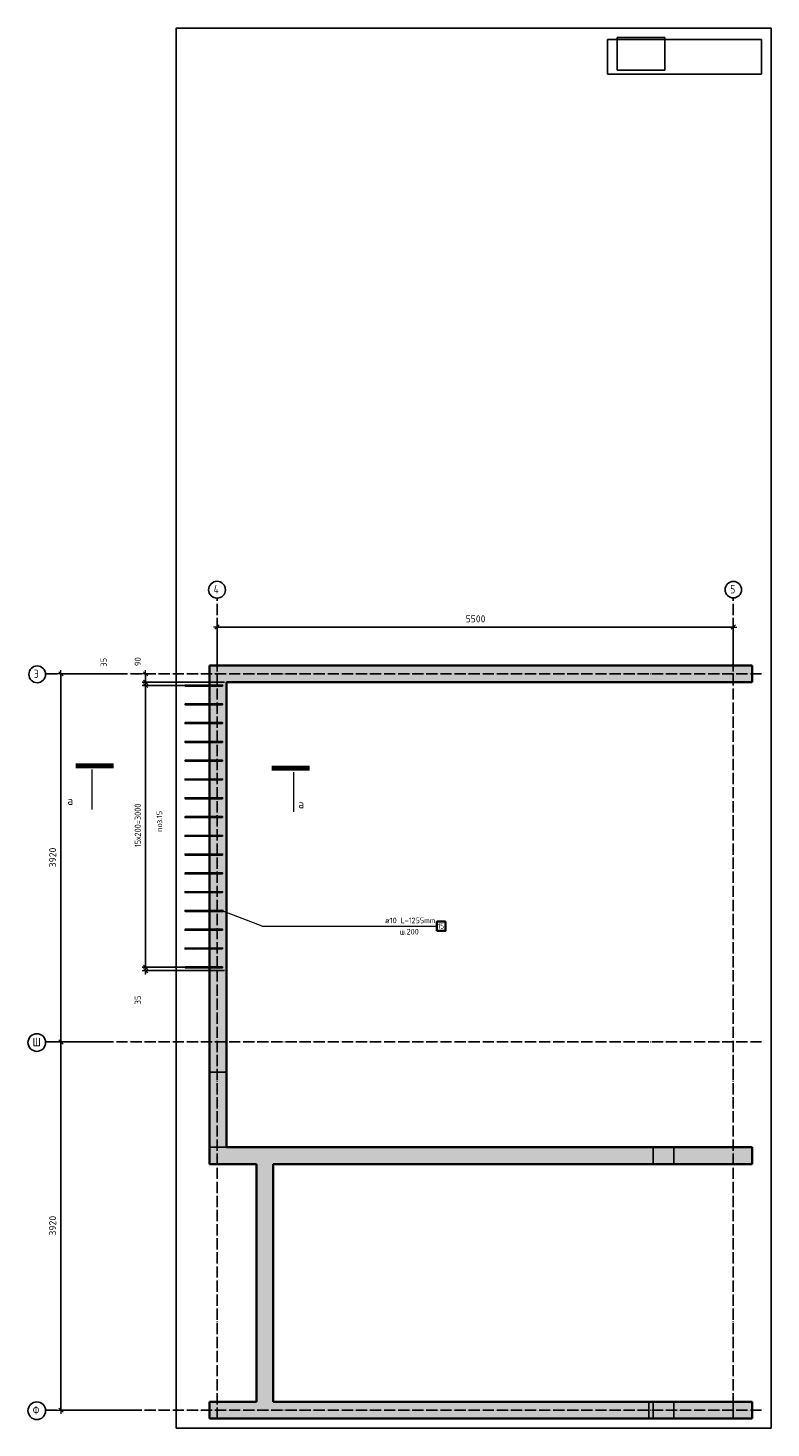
# Model space of a CAD drawing. Header units: millimetres. Extents: x 6386 to 94758, y 48049 to 71352.
# Tile 1 of 38: x 6386 to 14302, y 53150 to 68056. Entities that reach past the tile are written whole.
import ezdxf

# ---------------------------------------------------------------- set-up
doc = ezdxf.new("R2010")
doc.units = ezdxf.units.MM
doc.header["$PDMODE"] = 65
for name, pattern in [('______11', [150, 120, -15, 0, -15]), ('______3', [150, 120, -30]), ('______5', [330, 240, -30, 30, -30]), ('________', [0])]:
    doc.linetypes.add(name, pattern=pattern)
for name, color, linetype, lineweight in [('Standard', 7, 'Continuous', 25), ('Арм.стержн. Выпуски', 180, 'Continuous', 35), ('Балка_ общее', 7, '______3', 13), ('Обозначение разреза_ общее', 7, 'Continuous', 25), ('Размерная линия_ общее', 7, 'Continuous', 13)]:
    doc.layers.add(name, color=color, linetype=linetype, lineweight=lineweight)
doc.layers.add('Осевая линия_ общее', color=7, linetype='______5', lineweight=13, true_color=0xa0a0a0)
doc.styles.add('ISOCPEUR', font='ISOCPEUR')
doc.dimstyles.new('DIMSTYLE_3', dxfattribs={"dimtxt": 66, "dimasz": 75, "dimexe": 0, "dimexo": 0, "dimgap": 33, "dimtad": 2, "dimdec": 0, "dimrnd": 5, "dimzin": 12, "dimdsep": 46, "dimtxsty": 'ISOCPEUR', "dimblk1": 'ALL_ML_STRICH', "dimblk2": 'ALL_ML_STRICH', "dimsah": 1, "dimcen": 0, "dimclrd": 7, "dimclre": 256, "dimclrt": 7, "dimadec": 0, "dimazin": 0, "dimtfac": 1, "dimtdec": 0, "dimtix": 1, "dimtmove": 2, "dimatfit": 3, "dimfxl": 0, "dimtvp": 1.2, "dimtzin": 0, "dimlwd": 0, "dimlwe": -3, "dimarcsym": 0})
doc.dimstyles.new('DIMSTYLE_6', dxfattribs={"dimtxt": 75, "dimasz": 75, "dimexe": 0, "dimexo": 0, "dimgap": 37.5, "dimtad": 2, "dimdec": 0, "dimrnd": 5, "dimzin": 12, "dimdsep": 46, "dimtxsty": 'ISOCPEUR', "dimblk1": 'ALL_ML_STRICH', "dimblk2": 'ALL_ML_STRICH', "dimsah": 1, "dimcen": 0, "dimclrd": 7, "dimclre": 256, "dimclrt": 7, "dimadec": 0, "dimazin": 0, "dimtfac": 1, "dimtdec": 0, "dimtix": 1, "dimtmove": 2, "dimatfit": 3, "dimfxl": 0, "dimtzin": 0, "dimlwd": 0, "dimlwe": -3, "dimarcsym": 0})
doc.dimstyles.new('DIMSTYLE_7', dxfattribs={"dimtxt": 66, "dimasz": 75, "dimexe": 0, "dimexo": 0, "dimgap": 33, "dimtad": 2, "dimdec": 0, "dimrnd": 5, "dimzin": 12, "dimdsep": 46, "dimtxsty": 'ISOCPEUR', "dimblk1": 'ALL_ML_STRICH', "dimblk2": 'ALL_ML_STRICH', "dimsah": 1, "dimcen": 0, "dimclrd": 7, "dimclre": 256, "dimclrt": 7, "dimadec": 0, "dimazin": 0, "dimtfac": 1, "dimtdec": 0, "dimtix": 1, "dimtmove": 2, "dimatfit": 3, "dimfxl": 0, "dimtzin": 0, "dimlwd": 0, "dimlwe": -3, "dimarcsym": 0})

# ---------------------------------------------------------------- blocks, each defined once
blk = doc.blocks.new('ALL_ML_STRICH')
at = {"color": 0, "linetype": 'ByBlock', "lineweight": -2}
for p, q in [((-1, 0), (0.5, 0)), ((-0.3, -0.3), (0.3, 0.3)), ((0, -0.5), (0, 0.5))]:
    blk.add_line(p, q, dxfattribs=at)
blk = doc.blocks.new('*D24')
at = {"layer": 'DEFPOINTS', "color": 7, "linetype": 'Continuous', "lineweight": 13, "transparency": 33554687}
for p in [(8400, 61677), (8400, 61248), (13900, 61206)]:
    blk.add_point(p, dxfattribs=at)
at = {"layer": 'Балка_ общее', "color": 251, "linetype": 'Continuous', "lineweight": -2, "true_color": 0x656565, "transparency": 33554687}
for p, q in [((8400, 61258), (8400, 61677)), ((13900, 61216), (13900, 61677))]:
    blk.add_line(p, q, dxfattribs=at)
at = {"layer": 'Балка_ общее', "color": 7, "linetype": 'Continuous', "lineweight": -2, "transparency": 33554687}
blk.add_line((8400, 61677), (13900, 61677), dxfattribs=at)
at = {"layer": 'Балка_ общее', "color": 7, "linetype": 'Continuous', "lineweight": 13, "transparency": 33554687, "xscale": 75, "yscale": 75, "zscale": 75, "rotation": 180}
blk.add_blockref('ALL_ML_STRICH', (8400, 61677), dxfattribs=at)
at = {"layer": 'Балка_ общее', "color": 7, "linetype": 'Continuous', "lineweight": 13, "transparency": 33554687, "xscale": 75, "yscale": 75, "zscale": 75}
blk.add_blockref('ALL_ML_STRICH', (13900, 61677), dxfattribs=at)
at = {"layer": 'Балка_ общее', "color": 7, "linetype": 'Continuous', "lineweight": 13, "transparency": 33554687, "insert": (11154, 61765), "char_height": 75, "width": 300, "attachment_point": 5, "style": 'ISOCPEUR'}
blk.add_mtext('\\A1;{5500}', dxfattribs=at)
blk = doc.blocks.new('*D25')
at = {"layer": 'DEFPOINTS', "color": 7, "linetype": 'Continuous', "lineweight": 13, "transparency": 33554687}
for p in [(7274, 57260), (6737, 53340), (7496, 53340)]:
    blk.add_point(p, dxfattribs=at)
at = {"layer": 'Балка_ общее', "color": 251, "linetype": 'Continuous', "lineweight": -2, "true_color": 0x656565, "transparency": 33554687}
for p, q in [((7264, 57260), (6737, 57260)), ((7486, 53340), (6737, 53340))]:
    blk.add_line(p, q, dxfattribs=at)
at = {"layer": 'Балка_ общее', "color": 7, "linetype": 'Continuous', "lineweight": -2, "transparency": 33554687}
blk.add_line((6737, 53340), (6737, 57260), dxfattribs=at)
at = {"layer": 'Балка_ общее', "color": 7, "linetype": 'Continuous', "lineweight": 13, "transparency": 33554687, "xscale": 75, "yscale": 75, "zscale": 75}
for p, rotation in [((6737, 57260), 90), ((6737, 53340), 270)]:
    blk.add_blockref('ALL_ML_STRICH', p, dxfattribs=dict(at, rotation=rotation))
at = {"layer": 'Балка_ общее', "color": 7, "linetype": 'Continuous', "lineweight": 13, "transparency": 33554687, "insert": (6649, 55304), "char_height": 75, "width": 300, "attachment_point": 5, "rotation": 90, "style": 'ISOCPEUR'}
blk.add_mtext('\\A1;{3920}', dxfattribs=at)
blk = doc.blocks.new('*D26')
at = {"layer": 'DEFPOINTS', "color": 7, "linetype": 'Continuous', "lineweight": 13, "transparency": 33554687}
for p in [(7364, 61180), (6737, 57260), (7274, 57260)]:
    blk.add_point(p, dxfattribs=at)
at = {"layer": 'Балка_ общее', "color": 251, "linetype": 'Continuous', "lineweight": -2, "true_color": 0x656565, "transparency": 33554687}
for p, q in [((7354, 61180), (6737, 61180)), ((7264, 57260), (6737, 57260))]:
    blk.add_line(p, q, dxfattribs=at)
at = {"layer": 'Балка_ общее', "color": 7, "linetype": 'Continuous', "lineweight": -2, "transparency": 33554687}
blk.add_line((6737, 57260), (6737, 61180), dxfattribs=at)
at = {"layer": 'Балка_ общее', "color": 7, "linetype": 'Continuous', "lineweight": 13, "transparency": 33554687, "xscale": 75, "yscale": 75, "zscale": 75}
for p, rotation in [((6737, 61180), 90), ((6737, 57260), 270)]:
    blk.add_blockref('ALL_ML_STRICH', p, dxfattribs=dict(at, rotation=rotation))
at = {"layer": 'Балка_ общее', "color": 7, "linetype": 'Continuous', "lineweight": 13, "transparency": 33554687, "insert": (6649, 59224), "char_height": 75, "width": 300, "attachment_point": 5, "rotation": 90, "style": 'ISOCPEUR'}
blk.add_mtext('\\A1;{3920}', dxfattribs=at)
blk = doc.blocks.new('*D27')
at = {"layer": 'DEFPOINTS', "color": 7, "linetype": 'Continuous', "lineweight": 13, "transparency": 33554687}
for p in [(7639, 58020), (8215, 58055), (8500, 58020)]:
    blk.add_point(p, dxfattribs=at)
at = {"layer": 'Размерная линия_ общее', "color": 253, "linetype": 'Continuous', "lineweight": -2, "true_color": 0xa0a0a0, "transparency": 33554687}
for p, q in [((8195, 58055), (7639, 58055)), ((8480, 58020), (7639, 58020))]:
    blk.add_line(p, q, dxfattribs=at)
at = {"layer": 'Размерная линия_ общее', "color": 7, "linetype": 'Continuous', "lineweight": -2, "transparency": 33554687}
blk.add_line((7639, 58020), (7639, 58055), dxfattribs=at)
at = {"layer": 'Размерная линия_ общее', "color": 7, "linetype": 'Continuous', "lineweight": 13, "transparency": 33554687, "xscale": 75, "yscale": 75, "zscale": 75}
for p, rotation in [((7639, 58020), 270), ((7639, 58055), 90)]:
    blk.add_blockref('ALL_ML_STRICH', p, dxfattribs=dict(at, rotation=rotation))
at = {"layer": 'Размерная линия_ общее', "color": 7, "linetype": 'Continuous', "lineweight": 13, "transparency": 33554687, "insert": (7556, 57707), "char_height": 66, "width": 132, "attachment_point": 5, "rotation": 90, "style": 'ISOCPEUR'}
blk.add_mtext('\\A1;{35}', dxfattribs=at)
blk = doc.blocks.new('*D28')
at = {"layer": 'DEFPOINTS', "color": 7, "linetype": 'Continuous', "lineweight": 13, "transparency": 33554687}
for p in [(8083, 61055), (7639, 58055), (8215, 58055)]:
    blk.add_point(p, dxfattribs=at)
at = {"layer": 'Размерная линия_ общее', "color": 253, "linetype": 'Continuous', "lineweight": -2, "true_color": 0xa0a0a0, "transparency": 33554687}
for p, q in [((8063, 61055), (7639, 61055)), ((8195, 58055), (7639, 58055))]:
    blk.add_line(p, q, dxfattribs=at)
at = {"layer": 'Размерная линия_ общее', "color": 7, "linetype": 'Continuous', "lineweight": -2, "transparency": 33554687}
blk.add_line((7639, 58055), (7639, 61055), dxfattribs=at)
at = {"layer": 'Размерная линия_ общее', "color": 7, "linetype": 'Continuous', "lineweight": 13, "transparency": 33554687, "xscale": 75, "yscale": 75, "zscale": 75}
for p, rotation in [((7639, 61055), 90), ((7639, 58055), 270)]:
    blk.add_blockref('ALL_ML_STRICH', p, dxfattribs=dict(at, rotation=rotation))
at = {"layer": 'Размерная линия_ общее', "color": 7, "linetype": 'Continuous', "lineweight": 13, "transparency": 33554687, "insert": (7523, 59333), "char_height": 66, "width": 3.3, "attachment_point": 1, "rotation": 90, "line_spacing_factor": 0.60241, "style": 'ISOCPEUR'}
blk.add_mtext('\\W0.91;15х200=3000', dxfattribs=at)
blk = doc.blocks.new('*D29')
at = {"layer": 'DEFPOINTS', "color": 7, "linetype": 'Continuous', "lineweight": 13, "transparency": 33554687}
for p in [(7639, 61055), (8083, 61055), (8500, 61090)]:
    blk.add_point(p, dxfattribs=at)
at = {"layer": 'Размерная линия_ общее', "color": 253, "linetype": 'Continuous', "lineweight": -2, "true_color": 0xa0a0a0, "transparency": 33554687}
for p, q in [((8480, 61090), (7639, 61090)), ((8063, 61055), (7639, 61055))]:
    blk.add_line(p, q, dxfattribs=at)
at = {"layer": 'Размерная линия_ общее', "color": 7, "linetype": 'Continuous', "lineweight": -2, "transparency": 33554687}
blk.add_line((7639, 61055), (7639, 61090), dxfattribs=at)
at = {"layer": 'Размерная линия_ общее', "color": 7, "linetype": 'Continuous', "lineweight": 13, "transparency": 33554687, "xscale": 75, "yscale": 75, "zscale": 75}
for p, rotation in [((7639, 61055), 270), ((7639, 61090), 90)]:
    blk.add_blockref('ALL_ML_STRICH', p, dxfattribs=dict(at, rotation=rotation))
at = {"layer": 'Размерная линия_ общее', "color": 7, "linetype": 'Continuous', "lineweight": 13, "transparency": 33554687, "insert": (7192, 61302), "char_height": 66, "width": 132, "attachment_point": 5, "rotation": 90, "style": 'ISOCPEUR'}
blk.add_mtext('\\A1;{35}', dxfattribs=at)
blk = doc.blocks.new('*D30')
at = {"layer": 'DEFPOINTS', "color": 7, "linetype": 'Continuous', "lineweight": 13, "transparency": 33554687}
for p in [(7913, 61180), (7639, 61090), (8500, 61090)]:
    blk.add_point(p, dxfattribs=at)
at = {"layer": 'Размерная линия_ общее', "color": 253, "linetype": 'Continuous', "lineweight": -2, "true_color": 0xa0a0a0, "transparency": 33554687}
for p, q in [((7639, 61180), (7639, 61180)), ((8480, 61090), (7639, 61090))]:
    blk.add_line(p, q, dxfattribs=at)
at = {"layer": 'Размерная линия_ общее', "color": 7, "linetype": 'Continuous', "lineweight": -2, "transparency": 33554687}
blk.add_line((7639, 61090), (7639, 61180), dxfattribs=at)
at = {"layer": 'Размерная линия_ общее', "color": 7, "linetype": 'Continuous', "lineweight": 13, "transparency": 33554687, "xscale": 75, "yscale": 75, "zscale": 75}
for p, rotation in [((7639, 61180), 90), ((7639, 61090), 270)]:
    blk.add_blockref('ALL_ML_STRICH', p, dxfattribs=dict(at, rotation=rotation))
at = {"layer": 'Размерная линия_ общее', "color": 7, "linetype": 'Continuous', "lineweight": 13, "transparency": 33554687, "insert": (7556, 61309), "char_height": 66, "width": 132, "attachment_point": 5, "rotation": 90, "style": 'ISOCPEUR'}
blk.add_mtext('\\A1;{90}', dxfattribs=at)

msp = doc.modelspace()

# ---------------------------------------------------------------- hatches: boundary and pattern name
at = {"linetype": 'Continuous', "lineweight": 13, "transparency": 33554687}
for points in [[(8320, 56140), (8500, 56140), (8500, 61090), (8320, 61090)], [(8320, 56140), (8500, 56140), (8500, 61090), (8320, 61090)], [(9000, 55960), (8820, 55960), (8820, 53430), (9000, 53430)], [(9000, 55960), (8820, 55960), (8820, 53430), (9000, 53430)], [(14100, 53250), (14100, 53430), (8320, 53430), (8320, 53250)], [(14100, 53250), (14100, 53430), (8320, 53430), (8320, 53250)]]:
    msp.add_hatch(color=7, dxfattribs=at).paths.add_polyline_path(points)
at = {"layer": 'Standard', "linetype": 'Continuous', "lineweight": 13, "transparency": 33554687}
msp.add_hatch(color=7, dxfattribs=at).paths.add_polyline_path([(14100, 55960), (14100, 56140), (8320, 56140), (8320, 55960)])
msp.add_hatch(color=7, dxfattribs=at).paths.add_polyline_path([(14100, 55960), (14100, 56140), (8320, 56140), (8320, 55960)])
at = {"layer": 'Арм.стержн. Выпуски', "linetype": 'Continuous', "lineweight": 13, "transparency": 33554687}
for points in [[(8446.3, 58648), (8447.9, 58663.7), (8443.9, 58653.2)], [(8443.9, 58653.2), (8447.9, 58663.7), (8444.5, 58659)], [(8451, 58644.5), (8453.2, 58666), (8446.3, 58648)], [(8446.3, 58648), (8453.2, 58666), (8447.9, 58663.7)], [(8451, 58644.5), (8459, 58665.5), (8453.2, 58666)], [(8456.8, 58644), (8459, 58665.5), (8451, 58644.5)], [(8456.8, 58644), (8463.7, 58662), (8459, 58665.5)], [(8462, 58646.3), (8463.7, 58662), (8456.8, 58644)], [(8462, 58646.3), (8466, 58656.8), (8463.7, 58662)], [(8466, 58656.8), (8462, 58646.3), (8465.5, 58651)]]:
    msp.add_hatch(color=7, dxfattribs=at).paths.add_polyline_path(points)
at = {"layer": 'Размерная линия_ общее', "linetype": 'Continuous', "lineweight": 13, "transparency": 33554687}
msp.add_hatch(color=7, dxfattribs=at).paths.add_polyline_path([(14100, 61090), (14100, 61270), (8320, 61270), (8320, 61090)])
msp.add_hatch(color=7, dxfattribs=at).paths.add_polyline_path([(14100, 61090), (14100, 61270), (8320, 61270), (8320, 61090)])

# ---------------------------------------------------------------- linework, layer by layer
at = {"color": 52, "linetype": 'Continuous', "lineweight": -3, "transparency": 33554687}
for p, q in [((12559.5, 67934.5), (12559.5, 67564.2)), ((14202, 67934.5), (12559.5, 67934.5)), ((12559.5, 67934.5), (12559.5, 67564.2)), ((14202, 67934.5), (12559.5, 67934.5)), ((12559.5, 67934.5), (12559.5, 67564.2)), ((14202, 67934.5), (12559.5, 67934.5)), ((12559.5, 67934.5), (12559.5, 67564.2)), ((14202, 67934.5), (12559.5, 67934.5)), ((12662.2, 67605.7), (12662.2, 67955.7)), ((12662.2, 67605.7), (12662.2, 67955.7)), ((12662.2, 67955.7), (13169, 67955.7)), ((13169, 67955.7), (12662.2, 67955.7)), ((12662.2, 67605.7), (12662.2, 67955.7)), ((12662.2, 67605.7), (12662.2, 67955.7)), ((12662.2, 67955.7), (13169, 67955.7)), ((13169, 67955.7), (12662.2, 67955.7)), ((13169, 67605.7), (13169, 67955.7)), ((13169, 67605.7), (13169, 67955.7)), ((13169, 67605.7), (13169, 67955.7)), ((13169, 67605.7), (13169, 67955.7)), ((14202, 67564.2), (14202, 67934.5)), ((14202, 67564.2), (14202, 67934.5)), ((14202, 67564.2), (14202, 67934.5)), ((14202, 67564.2), (14202, 67934.5)), ((12559.5, 67564.2), (14202, 67564.2)), ((12559.5, 67564.2), (14202, 67564.2)), ((12559.5, 67564.2), (14202, 67564.2)), ((12559.5, 67564.2), (14202, 67564.2)), ((12662.2, 67605.7), (13169, 67605.7)), ((13169, 67605.7), (12662.2, 67605.7)), ((12662.2, 67605.7), (13169, 67605.7)), ((13169, 67605.7), (12662.2, 67605.7))]:
    msp.add_line(p, q, dxfattribs=at)
at = {"color": 7, "linetype": 'Continuous', "lineweight": 35, "transparency": 33554687}
for p, q in [((8320, 56140), (8320, 61090)), ((8320, 56140), (8320, 61090)), ((8500, 61090), (8500, 56140)), ((8500, 61090), (8500, 56140)), ((8820, 53430), (8820, 55960)), ((8820, 53430), (8820, 55960)), ((9000, 55960), (9000, 53430)), ((9000, 55960), (9000, 53430)), ((8320, 53250), (8320, 53430)), ((8320, 53430), (8820, 53430)), ((8320, 53250), (8320, 53430)), ((8320, 53430), (8820, 53430)), ((9000, 53430), (14100, 53430)), ((9000, 53430), (14100, 53430)), ((14100, 53430), (14100, 53250)), ((14100, 53430), (14100, 53250)), ((14100, 53250), (8320, 53250)), ((14100, 53250), (8320, 53250))]:
    msp.add_line(p, q, dxfattribs=at)
at = {"color": 253, "linetype": '________', "lineweight": 25, "true_color": 0xababab, "transparency": 33554687}
for p, q in [((8500, 56940), (8320, 56940)), ((8500, 56940), (8320, 56940)), ((8320, 56140), (8500, 56140)), ((8320, 56140), (8500, 56140)), ((13000, 53430), (13000, 53250)), ((13000, 53430), (13000, 53250)), ((13045, 53430), (13045, 53250)), ((13045, 53430), (13045, 53250)), ((13265, 53250), (13265, 53430)), ((13265, 53250), (13265, 53430)), ((13900, 53250), (13900, 53430)), ((13900, 53250), (13900, 53430))]:
    msp.add_line(p, q, dxfattribs=at)
at = {"layer": 'Standard', "color": 7, "linetype": 'Continuous', "lineweight": 35, "transparency": 33554687}
for p, q in [((8320, 55960), (8320, 56140)), ((8320, 55960), (8320, 56140)), ((8500, 56140), (14100, 56140)), ((8500, 56140), (14100, 56140)), ((14100, 56140), (14100, 55960)), ((14100, 56140), (14100, 55960)), ((8820, 55960), (8320, 55960)), ((8820, 55960), (8320, 55960)), ((14100, 55960), (9000, 55960)), ((14100, 55960), (9000, 55960))]:
    msp.add_line(p, q, dxfattribs=at)
at = {"layer": 'Standard', "color": 253, "linetype": '________', "lineweight": 25, "true_color": 0xababab, "transparency": 33554687}
for p, q in [((13045, 56140), (13045, 55960)), ((13045, 56140), (13045, 55960)), ((13265, 55960), (13265, 56140)), ((13265, 55960), (13265, 56140))]:
    msp.add_line(p, q, dxfattribs=at)
at = {"layer": 'Standard', "color": 7, "linetype": 'Continuous', "lineweight": 13, "transparency": 33554687}
msp.add_lwpolyline([(7965, 53150), (14302, 53150), (14302, 68055.7), (7965, 68055.7), (7965, 53150)], dxfattribs=at)
at = {"layer": 'Standard', "color": 7, "linetype": 'Continuous', "lineweight": 25, "transparency": 33554687}
msp.add_lwpolyline([(7965, 53150), (14302, 53150), (14302, 68055.7), (7965, 68055.7), (7965, 53150)], dxfattribs=at)
at = {"layer": 'Арм.стержн. Выпуски', "color": 7, "linetype": 'Continuous', "lineweight": 13, "transparency": 33554687}
for p, q in [((8444.5, 58659), (8444.5, 58659)), ((8451, 58644.5), (8451, 58644.5)), ((8882, 58492.1), (8455, 58655)), ((8459, 58665.5), (8459, 58665.5)), ((8465.5, 58651), (8465.5, 58651)), ((8882, 58492.1), (10742, 58492.1))]:
    msp.add_line(p, q, dxfattribs=at)
at = {"layer": 'Арм.стержн. Выпуски', "color": 4, "linetype": 'Continuous', "lineweight": 25, "transparency": 33554687}
for points in [[(8370, 61050), (8060, 61049.8), (8060, 61059.8), (8370, 61060), (8370, 61050)], [(8370, 61050), (8060, 61049.8), (8060, 61059.8), (8370, 61060), (8370, 61050)], [(8460, 61050), (8150, 61049.8), (8150, 61059.8), (8460, 61060), (8460, 61050)], [(8460, 61050), (8150, 61049.8), (8150, 61059.8), (8460, 61060), (8460, 61050)], [(8370, 60850), (8060, 60849.8), (8060, 60859.8), (8370, 60860), (8370, 60850)], [(8370, 60850), (8060, 60849.8), (8060, 60859.8), (8370, 60860), (8370, 60850)], [(8460, 60850), (8150, 60849.8), (8150, 60859.8), (8460, 60860), (8460, 60850)], [(8460, 60850), (8150, 60849.8), (8150, 60859.8), (8460, 60860), (8460, 60850)], [(8370, 60650), (8060, 60649.8), (8060, 60659.8), (8370, 60660), (8370, 60650)], [(8370, 60650), (8060, 60649.8), (8060, 60659.8), (8370, 60660), (8370, 60650)], [(8460, 60650), (8150, 60649.8), (8150, 60659.8), (8460, 60660), (8460, 60650)], [(8460, 60650), (8150, 60649.8), (8150, 60659.8), (8460, 60660), (8460, 60650)], [(8370, 60450), (8060, 60449.8), (8060, 60459.8), (8370, 60460), (8370, 60450)], [(8370, 60450), (8060, 60449.8), (8060, 60459.8), (8370, 60460), (8370, 60450)], [(8460, 60450), (8150, 60449.8), (8150, 60459.8), (8460, 60460), (8460, 60450)], [(8460, 60450), (8150, 60449.8), (8150, 60459.8), (8460, 60460), (8460, 60450)], [(8370, 60250), (8060, 60249.8), (8060, 60259.8), (8370, 60260), (8370, 60250)], [(8370, 60250), (8060, 60249.8), (8060, 60259.8), (8370, 60260), (8370, 60250)], [(8460, 60250), (8150, 60249.8), (8150, 60259.8), (8460, 60260), (8460, 60250)], [(8460, 60250), (8150, 60249.8), (8150, 60259.8), (8460, 60260), (8460, 60250)], [(8370, 60050), (8060, 60049.8), (8060, 60059.8), (8370, 60060), (8370, 60050)], [(8370, 60050), (8060, 60049.8), (8060, 60059.8), (8370, 60060), (8370, 60050)], [(8460, 60050), (8150, 60049.8), (8150, 60059.8), (8460, 60060), (8460, 60050)], [(8460, 60050), (8150, 60049.8), (8150, 60059.8), (8460, 60060), (8460, 60050)], [(8370, 59850), (8060, 59849.8), (8060, 59859.8), (8370, 59860), (8370, 59850)], [(8370, 59850), (8060, 59849.8), (8060, 59859.8), (8370, 59860), (8370, 59850)], [(8460, 59850), (8150, 59849.8), (8150, 59859.8), (8460, 59860), (8460, 59850)], [(8460, 59850), (8150, 59849.8), (8150, 59859.8), (8460, 59860), (8460, 59850)], [(8370, 59650), (8060, 59649.8), (8060, 59659.8), (8370, 59660), (8370, 59650)], [(8370, 59650), (8060, 59649.8), (8060, 59659.8), (8370, 59660), (8370, 59650)], [(8460, 59650), (8150, 59649.8), (8150, 59659.8), (8460, 59660), (8460, 59650)], [(8460, 59650), (8150, 59649.8), (8150, 59659.8), (8460, 59660), (8460, 59650)], [(8370, 59450), (8060, 59449.8), (8060, 59459.8), (8370, 59460), (8370, 59450)], [(8370, 59450), (8060, 59449.8), (8060, 59459.8), (8370, 59460), (8370, 59450)], [(8460, 59450), (8150, 59449.8), (8150, 59459.8), (8460, 59460), (8460, 59450)], [(8460, 59450), (8150, 59449.8), (8150, 59459.8), (8460, 59460), (8460, 59450)], [(8370, 59250), (8060, 59249.8), (8060, 59259.8), (8370, 59260), (8370, 59250)], [(8370, 59250), (8060, 59249.8), (8060, 59259.8), (8370, 59260), (8370, 59250)], [(8460, 59250), (8150, 59249.8), (8150, 59259.8), (8460, 59260), (8460, 59250)], [(8460, 59250), (8150, 59249.8), (8150, 59259.8), (8460, 59260), (8460, 59250)], [(8370, 59050), (8060, 59049.8), (8060, 59059.8), (8370, 59060), (8370, 59050)], [(8370, 59050), (8060, 59049.8), (8060, 59059.8), (8370, 59060), (8370, 59050)], [(8460, 59050), (8150, 59049.8), (8150, 59059.8), (8460, 59060), (8460, 59050)], [(8460, 59050), (8150, 59049.8), (8150, 59059.8), (8460, 59060), (8460, 59050)], [(8370, 58850), (8060, 58849.8), (8060, 58859.8), (8370, 58860), (8370, 58850)], [(8370, 58850), (8060, 58849.8), (8060, 58859.8), (8370, 58860), (8370, 58850)], [(8460, 58850), (8150, 58849.8), (8150, 58859.8), (8460, 58860), (8460, 58850)], [(8460, 58850), (8150, 58849.8), (8150, 58859.8), (8460, 58860), (8460, 58850)], [(8370, 58650), (8060, 58649.8), (8060, 58659.8), (8370, 58660), (8370, 58650)], [(8370, 58650), (8060, 58649.8), (8060, 58659.8), (8370, 58660), (8370, 58650)], [(8460, 58650), (8150, 58649.8), (8150, 58659.8), (8460, 58660), (8460, 58650)], [(8460, 58650), (8150, 58649.8), (8150, 58659.8), (8460, 58660), (8460, 58650)], [(8370, 58450), (8060, 58449.8), (8060, 58459.8), (8370, 58460), (8370, 58450)], [(8370, 58450), (8060, 58449.8), (8060, 58459.8), (8370, 58460), (8370, 58450)], [(8460, 58450), (8150, 58449.8), (8150, 58459.8), (8460, 58460), (8460, 58450)], [(8460, 58450), (8150, 58449.8), (8150, 58459.8), (8460, 58460), (8460, 58450)], [(8370, 58250), (8060, 58249.8), (8060, 58259.8), (8370, 58260), (8370, 58250)], [(8370, 58250), (8060, 58249.8), (8060, 58259.8), (8370, 58260), (8370, 58250)], [(8460, 58250), (8150, 58249.8), (8150, 58259.8), (8460, 58260), (8460, 58250)], [(8460, 58250), (8150, 58249.8), (8150, 58259.8), (8460, 58260), (8460, 58250)], [(8370, 58050), (8060, 58049.8), (8060, 58059.8), (8370, 58060), (8370, 58050)], [(8370, 58050), (8060, 58049.8), (8060, 58059.8), (8370, 58060), (8370, 58050)], [(8460, 58050), (8150, 58049.8), (8150, 58059.8), (8460, 58060), (8460, 58050)], [(8460, 58050), (8150, 58049.8), (8150, 58059.8), (8460, 58060), (8460, 58050)]]:
    msp.add_lwpolyline(points, dxfattribs=at)
at = {"layer": 'Арм.стержн. Выпуски', "color": 7, "linetype": 'Continuous', "lineweight": 35, "transparency": 33554687}
msp.add_lwpolyline([(10742, 58442.1), (10834, 58442.1), (10834, 58542.1), (10742, 58542.1), (10742, 58442.1)], dxfattribs=at)
at = {"layer": 'Арм.стержн. Выпуски', "color": 7, "linetype": 'Continuous', "lineweight": 13, "transparency": 33554687}
msp.add_circle((8455, 58655), 11.3, dxfattribs=at)
at = {"layer": 'Обозначение разреза_ общее', "color": 7, "linetype": 'Continuous', "lineweight": 70, "transparency": 33554687}
for p, q in [((7296.4, 60200.2), (6894.4, 60200.2)), ((8984.1, 60173.8), (9386.1, 60173.8))]:
    msp.add_line(p, q, dxfattribs=at)
at = {"layer": 'Обозначение разреза_ общее', "color": 7, "linetype": 'Continuous', "lineweight": 13, "transparency": 33554687}
for p, q in [((7065.7, 60160.2), (7065.7, 59736.2)), ((9214.8, 60133.9), (9214.8, 59709.9))]:
    msp.add_line(p, q, dxfattribs=at)
at = {"layer": 'Осевая линия_ общее', "color": 253, "linetype": '______11', "lineweight": -3, "true_color": 0xa0a0a0, "transparency": 33554687}
for p, q in [((8400, 53250), (8400, 61985.6)), ((8400, 53250), (8400, 61985.6)), ((13900, 53250), (13900, 61985.6)), ((13900, 53250), (13900, 61985.6)), ((14202, 61180), (6573.7, 61180)), ((14202, 57260), (6573.7, 57260)), ((14202, 53340), (6573.7, 53340))]:
    msp.add_line(p, q, dxfattribs=at)
at = {"layer": 'Осевая линия_ общее', "color": 7, "linetype": 'Continuous', "lineweight": -3, "transparency": 33554687}
for centre, radius in [((8400.4, 62075), 89.6), ((8400.4, 62075), 89.6), ((13900.7, 62075), 87.7), ((13900.7, 62075), 87.7), ((6484.9, 61174.2), 89.6), ((6480.3, 57254.2), 94), ((6480.3, 53334.1), 94)]:
    msp.add_circle(centre, radius, dxfattribs=at)
at = {"layer": 'Размерная линия_ общее', "color": 7, "linetype": 'Continuous', "lineweight": 35, "transparency": 33554687}
for p, q in [((8320, 61090), (8320, 61270)), ((8320, 61270), (14100, 61270)), ((8320, 61090), (8320, 61270)), ((8320, 61270), (14100, 61270)), ((14100, 61270), (14100, 61090)), ((14100, 61270), (14100, 61090)), ((14100, 61090), (8500, 61090)), ((14100, 61090), (8500, 61090))]:
    msp.add_line(p, q, dxfattribs=at)

# ---------------------------------------------------------------- texts
at = {"layer": 'Standard', "color": 7, "linetype": 'Continuous', "lineweight": 13, "transparency": 33554687, "insert": (7786.1, 59609), "char_height": 60, "width": 239.962, "attachment_point": 5, "rotation": 90, "style": 'ISOCPEUR'}
msp.add_mtext('\\A1;{\\fISOCPEUR|i0|b0;\\H60.000000;\\W1.000000;\\C7;поз.15}\\P', dxfattribs=at)
at = {"layer": 'Арм.стержн. Выпуски', "color": 7, "linetype": 'Continuous', "lineweight": 25, "transparency": 33554687, "char_height": 60, "attachment_point": 7, "style": 'ISOCPEUR'}
for s, insert, width in [('\\W0.94;ø10 L=1255mm ', (10190, 58524.1), 573.922), ('\\W0.95;ш.200 ', (10346, 58404.1), 262.399), ('\\W0.75;15', (10752, 58464.1), 94.456)]:
    msp.add_mtext(s, dxfattribs=dict(at, insert=insert, width=width))
at = {"layer": 'Обозначение разреза_ общее', "color": 7, "linetype": 'Continuous', "lineweight": 13, "transparency": 33554687, "char_height": 90, "width": 108, "attachment_point": 7, "style": 'ISOCPEUR'}
for insert in [(6804.4, 59783.8), (9265.7, 59748.3)]:
    msp.add_mtext('\\A1;{\\fISOCPEUR|i0|b0;\\H90.000000;\\W1.000000;\\C7;а}\\P', dxfattribs=dict(at, insert=insert))
at = {"layer": 'Осевая линия_ общее', "color": 7, "linetype": 'Continuous', "lineweight": -3, "transparency": 33554687, "char_height": 90, "attachment_point": 7, "style": 'ISOCPEUR'}
for s, insert, width in [('\\W0.80;4', (8364.4, 62035.8), 107.95), ('\\W0.80;4', (8364.4, 62035.8), 107.95), ('\\W0.78;5', (13869.2, 62035.8), 97.922), ('\\W0.78;5', (13869.2, 62035.8), 97.922), ('\\W0.80;Э', (6448.9, 61135), 107.95), ('\\W0.83;Ш', (6435.3, 57215), 127.5), ('\\W0.83;Ф', (6435.3, 53295), 127.5)]:
    msp.add_mtext(s, dxfattribs=dict(at, insert=insert, width=width))

# ---------------------------------------------------------------- dimensions: what is measured, and where the dimension line sits
at = {"layer": 'Балка_ общее', "color": 7, "linetype": 'Continuous', "lineweight": 13, "transparency": 33554687}
dim = msp.add_linear_dim(base=(13900, 61677.3), p1=(8400, 61257.8), p2=(13900, 61216.2), dimstyle='DIMSTYLE_6', override={"dimpost": '<>', "dimclrd": 7, "dimclre": 251, "dimclrt": 7, "dimlwd": 0, "dimlwe": 65533}, dxfattribs=at)
dim.commit()
dim.dimension.update_dxf_attribs({"geometry": '*D24', "text_midpoint": (11153.7, 61764.8), "dimtype": 160})
for base, p1, p2, picture, middle in [((6736.9, 61180), (7264.1, 57260), (7353.5, 61180), '*D26', (6649.4, 59223.7)), ((6736.9, 57260), (7485.8, 53340), (7264.1, 57260), '*D25', (6649.4, 55303.7))]:
    dim = msp.add_linear_dim(base=base, p1=p1, p2=p2, angle=90, dimstyle='DIMSTYLE_6', override={"dimpost": '<>', "dimclrd": 7, "dimclre": 251, "dimclrt": 7, "dimlwd": 0, "dimlwe": 65533}, dxfattribs=at)
    dim.commit()
    dim.dimension.update_dxf_attribs({"geometry": picture, "text_midpoint": middle, "dimtype": 160})
at = {"layer": 'Размерная линия_ общее', "color": 7, "linetype": 'Continuous', "lineweight": 13, "transparency": 33554687}
for base, p1, p2, picture, middle in [((7639, 61090), (8063.1, 61054.8), (8480, 61090), '*D29', (7192.1, 61301.6)), ((7639, 61180), (8480, 61090), (7639, 61180), '*D30', (7555.9, 61308.8)), ((7639, 58054.9), (8480, 58020), (8195, 58054.9), '*D27', (7556, 57707.5))]:
    dim = msp.add_linear_dim(base=base, p1=p1, p2=p2, angle=90, dimstyle='DIMSTYLE_3', override={"dimpost": '<>', "dimclrd": 7, "dimclre": 253, "dimclrt": 7, "dimlwd": 0, "dimlwe": 65533}, dxfattribs=at)
    dim.commit()
    dim.dimension.update_dxf_attribs({"geometry": picture, "text_midpoint": middle, "dimtype": 160})
dim = msp.add_linear_dim(base=(7639, 61054.8), p1=(8195, 58054.9), p2=(8063.1, 61054.8), angle=90, text='\\W0.91;15х200=3000', dimstyle='DIMSTYLE_7', override={"dimpost": '<>', "dimclrd": 7, "dimclre": 253, "dimclrt": 7, "dimlwd": 0, "dimlwe": 65533}, dxfattribs=at)
dim.commit()
dim.dimension.update_dxf_attribs({"geometry": '*D28', "text_midpoint": (7606, 59554.9), "dimtype": 160})

doc.saveas('drawing.dxf')
